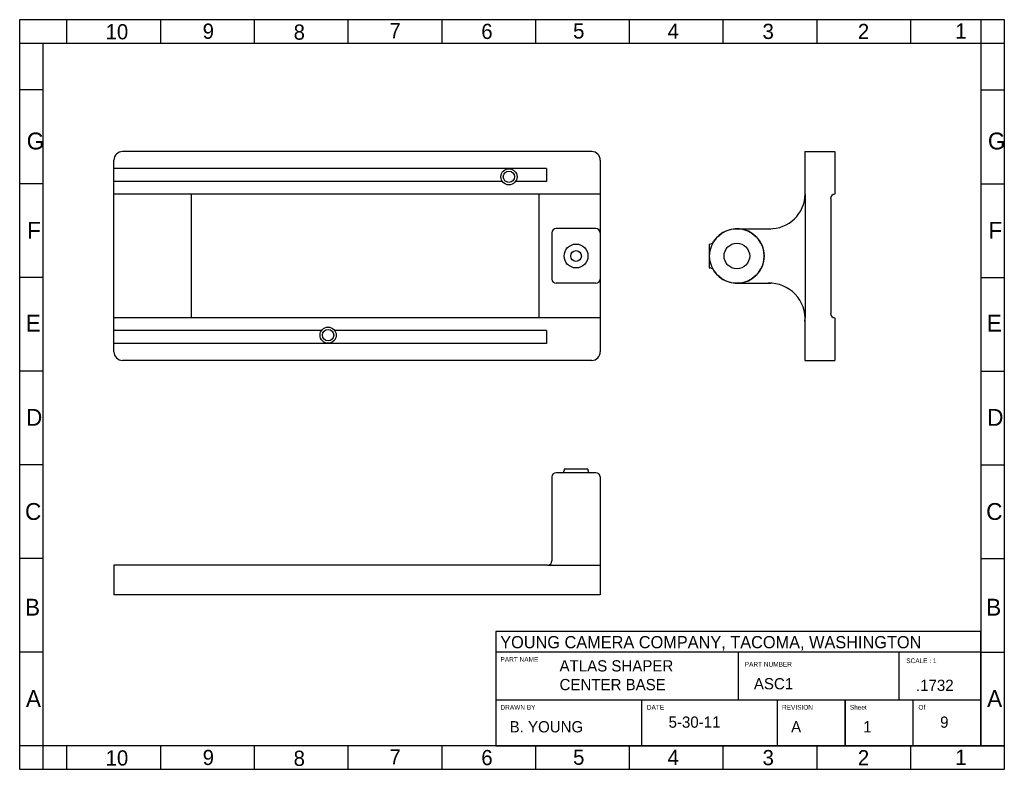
# Model space of a CAD drawing. Header units: millimetres. Extents: x 415.2 to 441.2, y 47.5 to 67.3.
import ezdxf

# ---------------------------------------------------------------- set-up
doc = ezdxf.new("R2010")
doc.units = ezdxf.units.MM

msp = doc.modelspace()

# ---------------------------------------------------------------- linework, layer by layer
for p, q in [((415.193, 67.313), (441.162, 67.313)), ((415.193, 47.526), (415.193, 67.313)), ((416.43, 67.313), (416.43, 66.694)), ((418.903, 67.313), (418.903, 66.694)), ((421.376, 67.313), (421.376, 66.694)), ((423.849, 67.313), (423.849, 66.694)), ((426.323, 67.313), (426.323, 66.694)), ((428.796, 67.313), (428.796, 66.694)), ((431.269, 67.313), (431.269, 66.694)), ((433.742, 67.313), (433.742, 66.694)), ((436.216, 67.313), (436.216, 66.694)), ((438.689, 67.313), (438.689, 66.694)), ((440.544, 67.313), (440.544, 48.145)), ((441.162, 67.313), (441.162, 47.526)), ((415.193, 66.694), (441.162, 66.694)), ((415.811, 47.526), (415.811, 66.694)), ((415.811, 65.458), (415.193, 65.458)), ((440.544, 65.458), (441.162, 65.458)), ((430.28, 63.832), (417.904, 63.832)), ((435.905, 63.832), (436.695, 63.832)), ((435.905, 63.832), (435.905, 62.707)), ((436.695, 63.832), (436.695, 62.707)), ((417.679, 58.544), (417.679, 63.607)), ((429.084, 63.382), (417.679, 63.382)), ((429.084, 63.382), (429.084, 63.044)), ((430.505, 63.607), (430.505, 58.544)), ((415.811, 62.984), (415.193, 62.984)), ((427.922, 63.044), (417.679, 63.044)), ((429.084, 63.044), (428.272, 63.044)), ((440.544, 62.984), (441.162, 62.984)), ((430.505, 62.707), (417.679, 62.707)), ((430.28, 62.707), (417.904, 62.707)), ((419.726, 59.444), (419.726, 62.707)), ((428.885, 62.707), (428.885, 59.444)), ((435.908, 62.707), (435.905, 62.707)), ((435.908, 62.707), (435.908, 59.444)), ((436.583, 62.594), (436.583, 59.557)), ((436.695, 62.707), (436.695, 62.707)), ((429.23, 61.684), (429.23, 60.467)), ((430.392, 61.797), (429.343, 61.797)), ((430.505, 61.684), (430.505, 60.467)), ((434.108, 61.795), (435.005, 61.795)), ((433.377, 61.39), (433.377, 60.76)), ((433.377, 61.39), (433.393, 61.39)), ((415.811, 60.511), (415.193, 60.511)), ((433.377, 60.76), (433.393, 60.76)), ((440.544, 60.511), (441.162, 60.511)), ((430.392, 60.354), (429.343, 60.354)), ((434.108, 60.355), (434.108, 60.355)), ((434.108, 60.355), (435.005, 60.355)), ((430.505, 59.444), (417.679, 59.444)), ((430.28, 59.444), (417.904, 59.444)), ((435.905, 59.444), (435.905, 58.319)), ((435.908, 59.444), (435.905, 59.444)), ((436.695, 59.444), (436.695, 59.444)), ((436.695, 59.444), (436.695, 58.319)), ((423.151, 59.107), (417.679, 59.107)), ((429.084, 59.107), (423.502, 59.107)), ((429.084, 59.107), (429.084, 58.769)), ((429.084, 58.769), (417.679, 58.769)), ((430.28, 58.319), (417.904, 58.319)), ((435.905, 58.319), (436.695, 58.319)), ((415.811, 58.038), (415.193, 58.038)), ((440.544, 58.038), (441.162, 58.038)), ((415.811, 55.565), (415.193, 55.565)), ((429.496, 55.355), (429.343, 55.355)), ((429.496, 55.355), (429.343, 55.355)), ((430.239, 55.355), (429.496, 55.355)), ((430.182, 55.447), (429.552, 55.447)), ((429.552, 55.447), (429.552, 55.411)), ((430.182, 55.447), (430.182, 55.411)), ((430.392, 55.355), (430.239, 55.355)), ((430.392, 55.355), (430.239, 55.355)), ((440.544, 55.565), (441.162, 55.565)), ((429.23, 55.243), (429.23, 53.031)), ((430.505, 55.243), (430.505, 52.919)), ((415.811, 53.091), (415.193, 53.091)), ((440.544, 53.091), (441.162, 53.091)), ((429.118, 52.919), (417.679, 52.919)), ((417.679, 52.919), (417.679, 52.128)), ((429.118, 52.919), (430.505, 52.919)), ((430.505, 52.919), (430.505, 52.128)), ((430.505, 52.128), (417.679, 52.128)), ((415.811, 50.618), (415.193, 50.618)), ((440.544, 50.618), (427.748, 50.618)), ((434.146, 50.618), (434.146, 49.353)), ((438.391, 49.355), (438.391, 50.618)), ((440.544, 50.618), (441.162, 50.618)), ((433.381, 49.353), (427.748, 49.353)), ((431.59, 49.353), (431.59, 48.145)), ((436.962, 49.353), (433.381, 49.353)), ((435.172, 49.353), (435.172, 48.145)), ((436.962, 48.145), (436.962, 49.353)), ((438.753, 49.353), (438.753, 48.145)), ((441.162, 48.145), (415.193, 48.145)), ((416.43, 48.145), (416.43, 47.526)), ((418.903, 48.145), (418.903, 47.526)), ((421.376, 48.145), (421.376, 47.526)), ((423.849, 48.145), (423.849, 47.526)), ((426.323, 48.145), (426.323, 47.526)), ((428.796, 48.145), (428.796, 47.526)), ((429.8, 48.145), (433.381, 48.145)), ((431.269, 48.145), (431.269, 47.526)), ((433.381, 48.145), (436.962, 48.145)), ((433.742, 48.145), (433.742, 47.526)), ((436.216, 48.145), (436.216, 47.526)), ((438.689, 48.145), (438.689, 47.526)), ((440.544, 48.145), (441.162, 48.145)), ((441.162, 48.145), (441.162, 47.526)), ((441.162, 47.526), (415.193, 47.526))]:
    msp.add_line(p, q)
for points in [[(440.544, 48.145), (440.544, 51.168), (427.748, 51.168), (427.748, 48.145)], [(440.544, 48.145), (440.544, 49.353), (436.962, 49.353), (436.962, 48.145)]]:
    msp.add_lwpolyline(points, close=True)
for centre, radius in [((428.097, 63.166), 0.213), ((428.097, 63.166), 0.149), ((434.108, 61.075), 0.72), ((429.867, 61.075), 0.315), ((434.108, 61.075), 0.338), ((429.867, 61.075), 0.141), ((423.327, 58.985), 0.213), ((423.327, 58.985), 0.149)]:
    msp.add_circle(centre, radius)
for centre, radius, start, end in [((417.904, 63.607), 0.225, 90, 180), ((430.28, 63.607), 0.225, 0, 90), ((434.986, 62.717), 0.922, 268.8247, 359.3648), ((436.695, 62.594), 0.113, 90, 180), ((429.343, 61.684), 0.113, 90, 180), ((430.392, 61.684), 0.113, 0, 90), ((434.108, 61.075), 0.72, 210.8981, 149.1019), ((433.393, 61.503), 0.113, 270, 329.1019), ((433.393, 60.648), 0.113, 30.8981, 90), ((429.343, 60.467), 0.113, 180, 270), ((430.392, 60.467), 0.113, 270, 0), ((434.97, 59.418), 0.938, 355.3761, 92.1089), ((436.695, 59.557), 0.113, 180, 270), ((417.904, 58.544), 0.225, 180, 270), ((430.28, 58.544), 0.225, 270, 0), ((429.343, 55.243), 0.113, 90, 180), ((429.496, 55.411), 0.0563, 270, 0), ((430.239, 55.411), 0.0563, 180, 270), ((430.392, 55.243), 0.113, 0, 90), ((429.118, 53.031), 0.113, 270, 0)]:
    msp.add_arc(centre, radius, start, end)

# ---------------------------------------------------------------- texts
for s, height, p in [('10', 0.4007, (417.459, 66.794)), ('9', 0.401, (420.019, 66.808)), ('8', 0.401, (422.418, 66.784)), ('7', 0.401, (424.946, 66.823)), ('6', 0.401, (427.368, 66.803)), ('5', 0.401, (429.789, 66.815)), ('4', 0.401, (432.28, 66.808)), ('3', 0.401, (434.786, 66.803)), ('2', 0.401, (437.3, 66.8)), ('1', 0.401, (439.869, 66.812)), ('G', 0.445, (415.378, 63.888)), ('G', 0.445, (440.729, 63.888)), ('F', 0.445, (415.39, 61.529)), ('F', 0.445, (440.741, 61.529)), ('E', 0.445, (415.351, 59.078)), ('E', 0.445, (440.701, 59.078)), ('D', 0.445, (415.359, 56.594)), ('D', 0.445, (440.71, 56.594)), ('C', 0.445, (415.333, 54.109)), ('C', 0.445, (440.684, 54.109)), ('B', 0.445, (415.333, 51.583)), ('B', 0.445, (440.684, 51.583)), ('YOUNG CAMERA COMPANY, TACOMA, WASHINGTON', 0.32152, (427.867, 50.722)), ('A', 0.445, (415.357, 49.172)), ('A', 0.445, (440.708, 49.172)), ('9', 0.401, (420.019, 47.64)), ('7', 0.401, (424.946, 47.655)), ('6', 0.401, (427.368, 47.636)), ('5', 0.401, (429.789, 47.647)), ('1', 0.401, (439.869, 47.644)), ('10', 0.4007, (417.459, 47.627)), ('8', 0.401, (422.418, 47.617)), ('4', 0.401, (432.28, 47.64)), ('3', 0.401, (434.786, 47.635)), ('2', 0.401, (437.3, 47.632))]:
    msp.add_text(s, height=height).set_placement(p)
at = {"attachment_point": 1}
for s, insert, char_height, width in [('{PART NAME}', (427.875, 50.489), 0.12366, 1.25503), ('{ATLAS SHAPER CENTER BASE\\P}', (429.432, 50.406), 0.29679, 3.58141), ('{SCALE : 1\\P}', (438.577, 50.453), 0.1237, 1.25503), ('{PART NUMBER}', (434.317, 50.361), 0.12366, 1.25503), ('{ASC1\\P\\P}', (434.557, 49.934), 0.2968, 3.58141), ('{\\P.1732\\P}', (438.832, 50.387), 0.2968, 3.58141), ('{DRAWN BY\\P}', (427.875, 49.225), 0.1237, 1.25503), ('{DATE\\P}', (431.734, 49.225), 0.1237, 1.25503), ('{REVISION\\P}', (435.299, 49.225), 0.1237, 1.25503), ('{Sheet}', (437.089, 49.225), 0.1237, 1.25503), ('{Of\\P}', (438.897, 49.225), 0.1237, 1.25503), ('{\\P5-30-11}', (432.307, 49.416), 0.2968, 3.58141), ('{\\P9\\P}', (439.47, 49.416), 0.297, 3.58141), ('{B. YOUNG\\P}', (428.115, 48.798), 0.2968, 3.58141), ('{A}', (435.539, 48.798), 0.2968, 3.58141), ('{ 1 }', (437.33, 48.798), 0.2968, 3.58141)]:
    msp.add_mtext(s, dxfattribs=dict(at, insert=insert, char_height=char_height, width=width))

doc.saveas('drawing.dxf')
